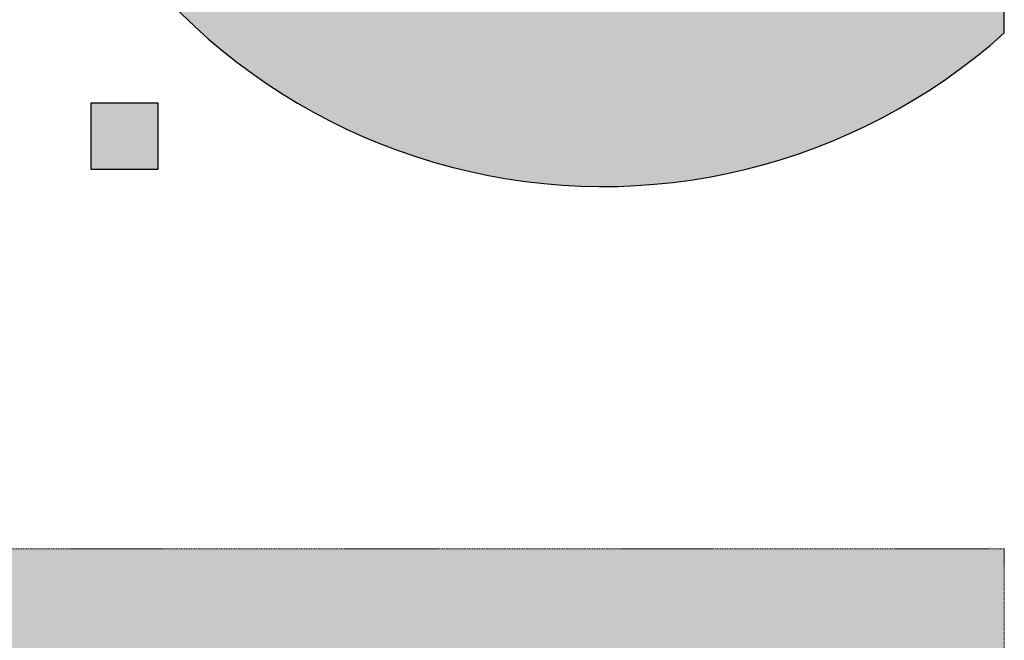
# Model space of a CAD drawing. Header units: millimetres. Extents: x 31882 to 271790, y -35693 to 24917.
# Tile 137 of 256: x 67178 to 69432, y 9681 to 11101. Entities that reach past the tile are written whole.
import ezdxf

# ---------------------------------------------------------------- set-up
doc = ezdxf.new("R2010")
doc.units = ezdxf.units.MM
doc.header["$MEASUREMENT"] = 0
doc.linetypes.add('( Dashed )', pattern=[0.75, 0.5, -0.25])
for name, color, linetype, lineweight in [('00 Structural', 2, 'Continuous', 25), ('02 Furniture', 14, 'Continuous', 25), ('Grey', 8, 'Continuous', 9)]:
    doc.layers.add(name, color=color, linetype=linetype, lineweight=lineweight)

# ---------------------------------------------------------------- blocks, each defined once
blk = doc.blocks.new('steel cols')
at = {"layer": '00 Structural', "ltscale": 0.25}
h = blk.add_hatch(color=10, dxfattribs=at)
h.dxf.hatch_style = 1
h.paths.add_polyline_path([(1723381.977, -77443.609), (1723381.977, -77449.609), (1723387.977, -77449.609), (1723387.977, -77443.609)])
blk.add_lwpolyline([(1723381.977, -77443.609), (1723387.977, -77443.609), (1723387.977, -77449.609), (1723381.977, -77449.609)], close=True, dxfattribs=at)
blk = doc.blocks.new('r4ttwt')
at = {"ltscale": 0.25}
h = blk.add_hatch(color=255, dxfattribs=at)
h.dxf.hatch_style = 1
h.paths.add_polyline_path([(1719183.861, -78869.725, -0.994661), (1719111.54, -78869.337, -0.002677), (1719111.542, -78868.95), (1719056.187, -78868.95), (1719056.187, -78886.95), (1719096.484, -78886.95, 0.536793), (1719183.861, -78909.66)])
at = {"layer": 'Grey', "ltscale": 0.25}
h = blk.add_hatch(color=209, dxfattribs=at)
h.dxf.hatch_style = 1
edge = h.paths.add_edge_path()
edge.add_line((1719183.861, -78972.16), (1719183.861, -78956.16))
edge.add_line((1719183.861, -78956.16), (1718972.187, -78956.16))
edge.add_arc((1718972.187, -78948.16), 8, 180, 270, ccw=False)
edge.add_line((1718964.187, -78948.16), (1718964.187, -78798.588))
edge.add_arc((1718972.187, -78798.588), 8, 90, 180, ccw=False)
edge.add_line((1718972.187, -78790.588), (1719008.187, -78790.588))
edge.add_line((1719008.187, -78790.588), (1719008.187, -78774.588))
edge.add_line((1719008.187, -78774.588), (1718972.187, -78774.588))
edge.add_arc((1718972.187, -78798.588), 24, 90, 180)
edge.add_line((1718948.187, -78798.588), (1718948.187, -78948.16))
edge.add_arc((1718972.187, -78948.16), 24, 180, 270)
edge.add_line((1718972.187, -78972.16), (1719183.861, -78972.16))
at = {"layer": '02 Furniture', "color": 14, "ltscale": 0.25}
blk.add_lwpolyline([(1719096.484, -78886.95, 0.536793), (1719183.861, -78909.66), (1719183.861, -78868.95)], format="xyb", dxfattribs=at)
at = {"layer": 'Grey', "color": 14, "linetype": '( Dashed )', "ltscale": 0.2}
blk.add_lwpolyline([(1719183.861, -78972.16), (1719183.861, -78956.16), (1718972.187, -78956.16, -0.414214), (1718964.187, -78948.16), (1718964.187, -78798.588, -0.414214), (1718972.187, -78790.588), (1719008.187, -78790.588), (1719008.187, -78774.588), (1718972.187, -78774.588, 0.414214), (1718948.187, -78798.588), (1718948.187, -78948.16, 0.414214), (1718972.187, -78972.16)], format="xyb", close=True, dxfattribs=at)

msp = doc.modelspace()

# ---------------------------------------------------------------- block references
at = {"xscale": 25.4, "yscale": 25.4, "zscale": 25.4}
msp.add_blockref('r4ttwt', (-43597838.4, 2015376.2), dxfattribs=at)
at = {"layer": '00 Structural', "xscale": 25.4, "yscale": 25.4, "zscale": 25.4}
msp.add_blockref('steel cols', (-43706560.3, 1977978.7), dxfattribs=at)

doc.saveas('drawing.dxf')
